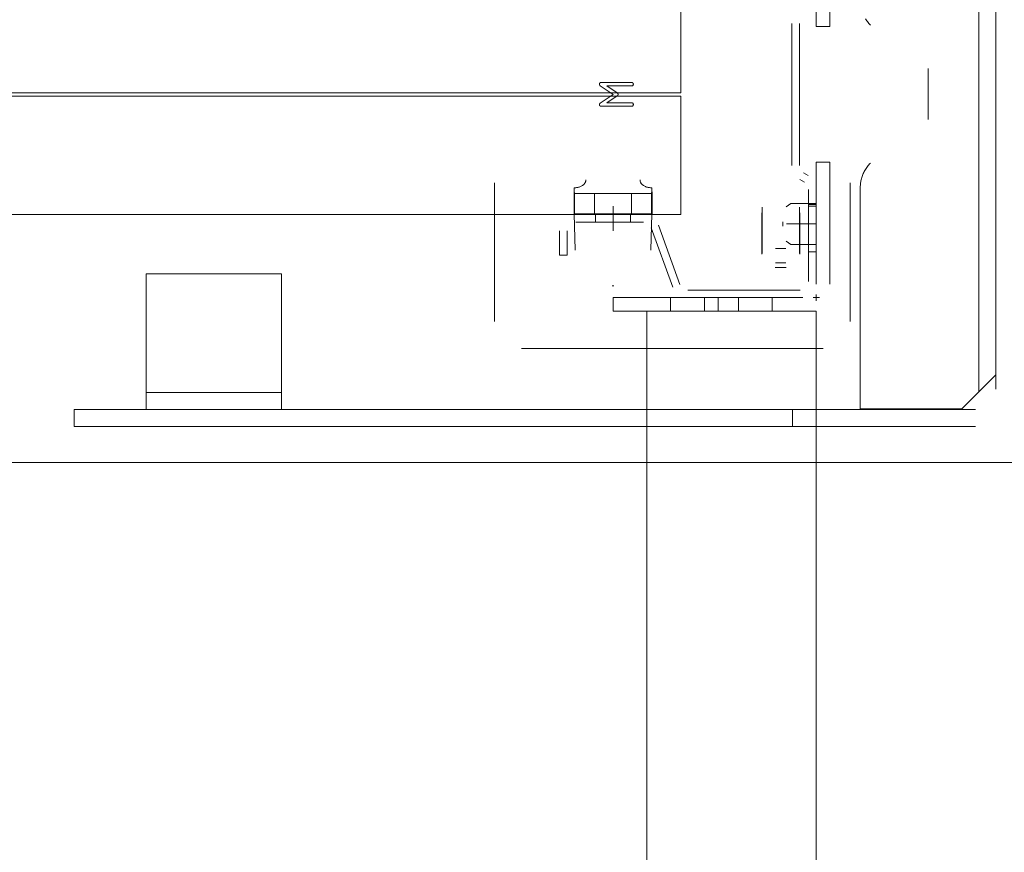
# Model space of a CAD drawing. Header units: millimetres. Extents: x -12989 to 357906, y -50379 to 30884.
# Tile 158 of 256: x 11574 to 11864, y 5547 to 5793. Entities that reach past the tile are written whole.
import ezdxf

# ---------------------------------------------------------------- set-up
doc = ezdxf.new("R2010")
doc.units = ezdxf.units.MM
doc.header["$MEASUREMENT"] = 0
doc.linetypes.add('MITTE2', pattern=[112.5, 75, -12.5, 12.5, -12.5])
doc.layers.add('Nowe_A_WYM_ZEWNETRZNE', color=7, linetype='Continuous')
for name, color, linetype, lineweight in [('Nowe_A_WYM_ZEWNETRZNE_Nr_pióra__1', 7, 'Continuous', 13), ('Nowe_A_WYM_ZEWNETRZNE_Nr_pióra__45', 7, 'Continuous', 15), ('Nowe_A_WYM_ZEWNETRZNE_Nr_pióra__85', 7, 'Continuous', 13), ('Nowe_REGAŁY_Nr_pióra__18', 9, 'Continuous', 13)]:
    doc.layers.add(name, color=color, linetype=linetype, lineweight=lineweight)
doc.styles.add('STYL_AUTOMATYCZNY_3', font='arial.ttf')
doc.dimstyles.new('STYL_AUTOMATYCZNY__1', dxfattribs={"dimtxt": 139.999998, "dimasz": 71.25, "dimexe": 0.18, "dimexo": 0.0625, "dimgap": 0, "dimtad": 1, "dimtih": 1, "dimtoh": 1, "dimdec": 0, "dimlfac": 0.1, "dimzin": 0, "dimdsep": 46, "dimtxsty": 'STYL_AUTOMATYCZNY_3', "dimblk": 'ARROWHEAD_6', "dimblk1": 'ARROWHEAD_6', "dimblk2": 'ARROWHEAD_6', "dimcen": 0.09, "dimse1": 1, "dimse2": 1, "dimclrd": 7, "dimclre": 7, "dimclrt": 7, "dimadec": 0, "dimazin": 0, "dimtfac": 1, "dimtdec": 4, "dimtmove": 0, "dimatfit": 3, "dimfxl": 0, "dimtolj": 1, "dimtzin": 0, "dimarcsym": 0})
doc.dimstyles.new('STYL_AUTOMATYCZNY__2', dxfattribs={"dimtxt": 139.999998, "dimasz": 71.25, "dimexe": 0.18, "dimexo": 0.0625, "dimgap": 0, "dimtad": 1, "dimdec": 0, "dimlfac": 0.1, "dimzin": 0, "dimdsep": 46, "dimtxsty": 'STYL_AUTOMATYCZNY_3', "dimblk": 'ARROWHEAD_6', "dimblk1": 'ARROWHEAD_6', "dimblk2": 'ARROWHEAD_6', "dimcen": 0.09, "dimse1": 1, "dimse2": 1, "dimclrd": 7, "dimclre": 7, "dimclrt": 7, "dimadec": 0, "dimazin": 0, "dimtfac": 1, "dimtdec": 4, "dimtmove": 0, "dimatfit": 3, "dimfxl": 0, "dimtolj": 1, "dimtzin": 0, "dimarcsym": 0})

# ---------------------------------------------------------------- blocks, each defined once
blk = doc.blocks.new('*D267')
at = {"layer": 'Nowe_A_WYM_ZEWNETRZNE_Nr_pióra__45', "color": 7, "linetype": 'Continuous', "lineweight": 15}
for p, q in [((-1341.01, 187.5), (-1266.01, 112.5)), ((-1341.01, 37.5), (-1266.01, -37.5))]:
    blk.add_line(p, q, dxfattribs=at)
at = {"layer": 'Nowe_A_WYM_ZEWNETRZNE_Nr_pióra__85', "color": 7, "linetype": 'Continuous', "lineweight": 13}
for p, q in [((-1303.51, 150), (-1303.51, 6849.85)), ((-1233.2, 150), (-1373.83, 150)), ((-1303.51, 0), (-1303.51, 150)), ((-1233.2, 0), (-1373.83, 0)), ((-1303.51, -56.25), (-1303.51, 0))]:
    blk.add_line(p, q, dxfattribs=at)
at = {"layer": 'Nowe_A_WYM_ZEWNETRZNE_Nr_pióra__1', "color": 7, "lineweight": 13, "insert": (-1331.51, -251.06), "char_height": 140, "attachment_point": 7, "rotation": 90, "style": 'STYL_AUTOMATYCZNY_3'}
blk.add_mtext('\\A1;{\\pql;\\fArial|b0|i0|c238|p0;\\W1.000000;15}', dxfattribs=at)
blk = doc.blocks.new('ARROWHEAD_6')
at = {"color": 0, "linetype": 'Continuous', "lineweight": 0}
for p, q in [((-0.5, -0.5), (0.5, 0.5)), ((0, 0), (-1, 0))]:
    blk.add_line(p, q, dxfattribs=at)
blk = doc.blocks.new('*D268')
at = {"layer": 'Nowe_A_WYM_ZEWNETRZNE_Nr_pióra__45', "color": 7, "linetype": 'Continuous', "lineweight": 15}
blk.add_line((-1341.01, 187.5), (-1266.01, 112.5), dxfattribs=at)
at = {"layer": 'Nowe_A_WYM_ZEWNETRZNE_Nr_pióra__85', "color": 7, "linetype": 'Continuous', "lineweight": 13}
blk.add_line((-1303.51, 150), (-1303.51, 6849.85), dxfattribs=at)
blk = doc.blocks.new('*D269')
at = {"layer": 'Nowe_A_WYM_ZEWNETRZNE_Nr_pióra__45', "color": 7, "linetype": 'Continuous', "lineweight": 15}
for p, q in [((-1341.01, 6887.35), (-1266.01, 6812.35)), ((-1341.01, 187.5), (-1266.01, 112.5))]:
    blk.add_line(p, q, dxfattribs=at)
at = {"layer": 'Nowe_A_WYM_ZEWNETRZNE_Nr_pióra__85', "color": 7, "linetype": 'Continuous', "lineweight": 13}
for p, q in [((-1233.2, 6849.85), (-1373.83, 6849.85)), ((-1303.51, 150), (-1303.51, 6849.85))]:
    blk.add_line(p, q, dxfattribs=at)
at = {"layer": 'Nowe_A_WYM_ZEWNETRZNE_Nr_pióra__1', "color": 7, "lineweight": 13, "char_height": 140, "attachment_point": 7, "rotation": 90, "style": 'STYL_AUTOMATYCZNY_3'}
for s, insert in [('\\A1;{\\pql;\\fArial|b0|i0|c238|p0;\\W1.000000;15}', (-1331.51, 6598.78)), ('\\A1;{\\pql;\\fArial|b0|i0|c238|p0;\\W1.000000;670}', (-1331.51, 3232.97))]:
    blk.add_mtext(s, dxfattribs=dict(at, insert=insert))
blk = doc.blocks.new('*D279')
at = {"layer": 'Nowe_A_WYM_ZEWNETRZNE_Nr_pióra__45', "color": 7, "linetype": 'Continuous', "lineweight": 15}
for p, q in [((5753.24, 5699.85), (5678.24, 5624.85)), ((36387.5, 5699.85), (36312.5, 5624.85))]:
    blk.add_line(p, q, dxfattribs=at)
at = {"layer": 'Nowe_A_WYM_ZEWNETRZNE_Nr_pióra__85', "color": 7, "linetype": 'Continuous', "lineweight": 13}
for p, q in [((5715.74, 5592.04), (5715.74, 5732.66)), ((36350, 5592.04), (36350, 5732.66)), ((5715.74, 5662.35), (36350, 5662.35))]:
    blk.add_line(p, q, dxfattribs=at)
at = {"layer": 'Nowe_A_WYM_ZEWNETRZNE_Nr_pióra__1', "color": 7, "lineweight": 13, "char_height": 140, "attachment_point": 7, "style": 'STYL_AUTOMATYCZNY_3'}
for s, insert in [('\\A1;{\\pql;\\fArial|b0|i0|c238|p0;\\W1.000000;3\xa0063}', (20685.85, 5690.35)), ('\\A1;{\\pql;\\fArial|b0|i0|c238|p0;\\W1.000000;15}', (36098.94, 5690.35))]:
    blk.add_mtext(s, dxfattribs=dict(at, insert=insert))
blk = doc.blocks.new('*D325')
at = {"layer": 'Nowe_A_WYM_ZEWNETRZNE_Nr_pióra__45', "color": 7, "linetype": 'Continuous', "lineweight": 15}
for p, q in [((5753.24, -1542.08), (5678.24, -1617.08)), ((36387.5, -1542.08), (36312.5, -1617.08))]:
    blk.add_line(p, q, dxfattribs=at)
at = {"layer": 'Nowe_A_WYM_ZEWNETRZNE_Nr_pióra__85', "color": 7, "linetype": 'Continuous', "lineweight": 13}
for p, q in [((5715.74, -1649.9), (5715.74, -1509.27)), ((36350, -1649.9), (36350, -1509.27)), ((5715.74, -1579.58), (36350, -1579.58))]:
    blk.add_line(p, q, dxfattribs=at)
at = {"layer": 'Nowe_A_WYM_ZEWNETRZNE_Nr_pióra__1', "color": 7, "lineweight": 13, "char_height": 140, "attachment_point": 7, "style": 'STYL_AUTOMATYCZNY_3'}
for s, insert in [('\\A1;{\\pql;\\fArial|b0|i0|c238|p0;\\W1.000000;3\xa0063}', (20685.85, -1551.58)), ('\\A1;{\\pql;\\fArial|b0|i0|c238|p0;\\W1.000000;15}', (36098.94, -1551.58))]:
    blk.add_mtext(s, dxfattribs=dict(at, insert=insert))
blk = doc.blocks.new('*D327')
at = {"layer": 'Nowe_A_WYM_ZEWNETRZNE_Nr_pióra__45', "color": 7, "linetype": 'Continuous', "lineweight": 15}
for p, q in [((36387.5, -1542.08), (36312.5, -1617.08)), ((36462.5, -1617.08), (36537.5, -1542.08))]:
    blk.add_line(p, q, dxfattribs=at)
at = {"layer": 'Nowe_A_WYM_ZEWNETRZNE_Nr_pióra__85', "color": 7, "linetype": 'Continuous', "lineweight": 13}
for p, q in [((36350, -1649.9), (36350, -1509.27)), ((36500, -1649.9), (36500, -1509.27)), ((5715.74, -1579.58), (36350, -1579.58)), ((36350, -1579.58), (36500, -1579.58)), ((36500, -1579.58), (36556.25, -1579.58))]:
    blk.add_line(p, q, dxfattribs=at)

msp = doc.modelspace()

# ---------------------------------------------------------------- linework, layer by layer
at = {"layer": 'Nowe_REGAŁY_Nr_pióra__18', "color": 9, "linetype": 'Continuous', "lineweight": 13}
for p, q in [((11856.67, 5858.99), (11856.67, 5683.19)), ((11861.67, 5683.99), (11861.67, 5857.99)), ((11808.67, 5826.99), (11808.67, 5790.99)), ((11812.67, 5790.99), (11812.67, 5826.99)), ((11801.42, 5750.02), (11801.42, 5791.96)), ((11801.42, 5750.02), (11801.42, 5791.96)), ((11803.67, 5791.96), (11803.67, 5750.02)), ((11803.67, 5791.96), (11803.67, 5750.02)), ((11812.67, 5790.99), (11808.67, 5790.99)), ((11841.67, 5778.59), (11841.67, 5763.59)), ((11748.76, 5770.99), (11744.89, 5773.56)), ((11748.76, 5770.99), (11744.89, 5773.56)), ((11745.17, 5774.49), (11754.17, 5774.49)), ((11745.17, 5774.49), (11754.17, 5774.49)), ((11746.81, 5773.48), (11749.86, 5771.45)), ((11754.17, 5773.48), (11746.81, 5773.48)), ((11746.81, 5773.48), (11749.86, 5771.45)), ((11754.17, 5773.48), (11746.81, 5773.48)), ((11744.92, 5768.43), (11748.76, 5770.99)), ((11744.92, 5768.43), (11748.76, 5770.99)), ((11749.86, 5770.52), (11746.81, 5768.49)), ((11749.86, 5770.52), (11746.81, 5768.49)), ((11754.17, 5767.49), (11745.17, 5767.49)), ((11754.17, 5767.49), (11745.17, 5767.49)), ((11746.81, 5768.49), (11754.17, 5768.49)), ((11746.81, 5768.49), (11754.17, 5768.49)), ((11808.67, 5714.99), (11808.67, 5750.99)), ((11812.67, 5750.99), (11808.67, 5750.99)), ((11812.67, 5750.99), (11812.67, 5714.99)), ((11805.17, 5745.11), (11803.79, 5745.91)), ((11805.17, 5745.11), (11803.79, 5745.91)), ((11804.92, 5747.85), (11806.29, 5747.06)), ((11804.92, 5747.85), (11806.29, 5747.06)), ((11713.67, 5703.99), (11713.67, 5744.84)), ((11713.67, 5703.99), (11713.67, 5744.84)), ((11760.14, 5739.96), (11760.14, 5743.42)), ((11760.14, 5739.96), (11760.14, 5743.42)), ((11806.42, 5715.74), (11806.42, 5742.95)), ((11806.42, 5715.74), (11806.42, 5742.95)), ((11808.67, 5742.95), (11808.67, 5715.74)), ((11808.67, 5742.95), (11808.67, 5715.74)), ((11818.67, 5744.84), (11818.67, 5703.99)), ((11818.67, 5744.84), (11818.67, 5703.99)), ((11821.67, 5743.59), (11821.67, 5678.19)), ((11737.16, 5735.73), (11737.16, 5742.24)), ((11737.16, 5735.73), (11737.16, 5742.24)), ((11737.31, 5741.73), (11737.31, 5735.73)), ((11737.71, 5741.73), (11737.31, 5741.73)), ((11737.31, 5741.73), (11737.31, 5735.73)), ((11737.71, 5741.73), (11737.31, 5741.73)), ((11737.71, 5741.73), (11748.61, 5741.73)), ((11737.71, 5741.73), (11748.61, 5741.73)), ((11743.17, 5735.73), (11743.17, 5741.73)), ((11743.17, 5735.73), (11743.17, 5741.73)), ((11748.73, 5741.73), (11748.61, 5741.73)), ((11748.73, 5741.73), (11748.61, 5741.73)), ((11748.73, 5741.73), (11759.62, 5741.73)), ((11748.73, 5741.73), (11759.62, 5741.73)), ((11754.17, 5735.73), (11754.17, 5741.73)), ((11754.17, 5735.73), (11754.17, 5741.73)), ((11760.03, 5741.73), (11759.62, 5741.73)), ((11760.03, 5741.73), (11759.62, 5741.73)), ((11760.03, 5741.53), (11760.03, 5735.73)), ((11760.03, 5741.53), (11760.03, 5735.73)), ((11760.18, 5742.23), (11760.18, 5735.73)), ((11760.18, 5742.23), (11760.18, 5735.73)), ((11792.66, 5736.06), (11792.66, 5737.73)), ((11792.66, 5737.73), (11792.67, 5737.73)), ((11792.66, 5736.06), (11792.66, 5737.73)), ((11792.66, 5737.73), (11792.67, 5737.73)), ((11792.67, 5737.73), (11792.67, 5737.72)), ((11792.67, 5737.73), (11792.67, 5737.72)), ((11792.67, 5737.72), (11792.67, 5734.89)), ((11792.67, 5737.72), (11792.67, 5734.89)), ((11801.12, 5738.79), (11799.74, 5737.8)), ((11808.67, 5738.79), (11801.12, 5738.79)), ((11803.67, 5737.73), (11803.68, 5737.73)), ((11803.67, 5737.72), (11803.67, 5737.73)), ((11803.67, 5737.73), (11803.68, 5737.73)), ((11803.67, 5737.72), (11803.67, 5737.73)), ((11803.67, 5737.72), (11803.67, 5734.89)), ((11803.67, 5737.72), (11803.67, 5734.89)), ((11803.68, 5737.73), (11803.68, 5736.06)), ((11803.68, 5737.73), (11803.68, 5736.06)), ((11806.42, 5738.49), (11808.67, 5738.49)), ((11806.42, 5738.49), (11808.67, 5738.49)), ((11806.42, 5737.99), (11808.67, 5737.99)), ((11806.42, 5737.99), (11808.67, 5737.99)), ((11737.17, 5735.73), (11737.16, 5735.73)), ((11737.17, 5735.73), (11737.16, 5735.73)), ((11737.54, 5724.96), (11737.17, 5735.73)), ((11737.54, 5724.96), (11737.17, 5735.73)), ((11737.71, 5735.73), (11737.31, 5735.73)), ((11737.71, 5735.73), (11737.31, 5735.73)), ((11737.67, 5735.49), (11757.62, 5735.49)), ((11737.67, 5735.49), (11757.62, 5735.49)), ((11748.61, 5735.73), (11737.71, 5735.73)), ((11748.61, 5735.73), (11737.71, 5735.73)), ((11743.52, 5733.24), (11743.52, 5735.49)), ((11743.52, 5733.24), (11743.52, 5735.49)), ((11748.73, 5735.73), (11748.61, 5735.73)), ((11748.73, 5735.73), (11748.61, 5735.73)), ((11759.62, 5735.73), (11748.73, 5735.73)), ((11759.62, 5735.73), (11748.73, 5735.73)), ((11753.82, 5733.24), (11753.82, 5735.49)), ((11753.82, 5733.24), (11753.82, 5735.49)), ((11760.03, 5735.73), (11759.62, 5735.73)), ((11760.03, 5735.73), (11759.62, 5735.73)), ((11760.17, 5735.73), (11759.79, 5724.96)), ((11760.17, 5735.73), (11759.79, 5724.96)), ((11760.18, 5735.73), (11760.17, 5735.73)), ((11760.18, 5735.73), (11760.17, 5735.73)), ((11792.57, 5723.86), (11792.57, 5736.06)), ((11792.57, 5736.06), (11792.66, 5736.06)), ((11792.57, 5723.86), (11792.57, 5736.06)), ((11792.57, 5736.06), (11792.66, 5736.06)), ((11792.67, 5734.89), (11792.67, 5728.31)), ((11792.67, 5734.89), (11792.67, 5728.31)), ((11803.67, 5728.31), (11803.67, 5734.89)), ((11803.67, 5728.31), (11803.67, 5734.89)), ((11803.68, 5736.06), (11803.77, 5736.06)), ((11803.68, 5736.06), (11803.77, 5736.06)), ((11803.77, 5736.06), (11803.77, 5723.86)), ((11803.77, 5736.06), (11803.77, 5723.86)), ((11757.62, 5733.24), (11737.67, 5733.24)), ((11757.62, 5733.24), (11737.67, 5733.24)), ((11766.33, 5714.11), (11759.97, 5731.59)), ((11766.33, 5714.11), (11759.97, 5731.59)), ((11762.08, 5732.36), (11768.44, 5714.88)), ((11762.08, 5732.36), (11768.44, 5714.88)), ((11798.79, 5732.1), (11798.79, 5733.38)), ((11808.69, 5732.74), (11799.85, 5732.74)), ((11732.92, 5723.49), (11732.92, 5730.74)), ((11732.92, 5723.49), (11732.92, 5730.74)), ((11735.17, 5730.74), (11735.17, 5723.49)), ((11735.17, 5730.74), (11735.17, 5723.49)), ((11792.67, 5728.31), (11792.67, 5724.06)), ((11792.67, 5728.31), (11792.67, 5724.06)), ((11803.67, 5724.06), (11803.67, 5728.31)), ((11803.67, 5724.06), (11803.67, 5728.31)), ((11796.67, 5725.48), (11799.67, 5725.48)), ((11796.67, 5725.48), (11799.67, 5725.48)), ((11799.74, 5727.68), (11801.12, 5726.69)), ((11808.67, 5726.69), (11801.12, 5726.69)), ((11735.17, 5723.49), (11732.92, 5723.49)), ((11735.17, 5723.49), (11732.92, 5723.49)), ((11808.67, 5724.49), (11806.42, 5724.49)), ((11808.67, 5724.49), (11806.42, 5724.49)), ((11799.77, 5719.86), (11796.57, 5719.86)), ((11799.77, 5719.86), (11796.57, 5719.86)), ((11796.67, 5721.24), (11799.67, 5721.24)), ((11796.67, 5721.24), (11799.67, 5721.24)), ((11610.85, 5714.99), (11610.85, 5717.99)), ((11650.85, 5717.99), (11610.85, 5717.99)), ((11650.85, 5717.99), (11650.85, 5714.99)), ((11610.85, 5714.99), (11610.85, 5688.99)), ((11650.85, 5688.99), (11650.85, 5714.99)), ((11748.9, 5714.44), (11748.44, 5714.44)), ((11748.9, 5714.44), (11748.44, 5714.44)), ((11748.67, 5710.99), (11804.67, 5710.99)), ((11748.67, 5710.99), (11748.67, 5706.99)), ((11765.67, 5710.99), (11765.67, 5706.99)), ((11770.79, 5713.24), (11803.92, 5713.24)), ((11770.79, 5713.24), (11803.92, 5713.24)), ((11803.92, 5710.99), (11770.79, 5710.99)), ((11803.92, 5710.99), (11770.79, 5710.99)), ((11775.67, 5710.99), (11775.67, 5706.99)), ((11779.67, 5710.99), (11779.67, 5706.99)), ((11785.67, 5710.99), (11785.67, 5706.99)), ((11795.67, 5710.99), (11795.67, 5706.99)), ((11809.57, 5710.99), (11807.77, 5710.99)), ((11809.57, 5710.99), (11807.77, 5710.99)), ((11808.67, 5710.09), (11808.67, 5711.89)), ((11808.67, 5710.09), (11808.67, 5711.89)), ((11808.67, 5706.99), (11748.67, 5706.99)), ((11758.67, 3314.99), (11758.67, 5706.99)), ((11808.67, 3314.99), (11808.67, 5706.99)), ((11810.67, 5695.99), (11721.67, 5695.99)), ((11810.67, 5695.99), (11721.67, 5695.99)), ((11610.85, 5688.99), (11610.85, 5682.99)), ((11650.85, 5682.99), (11650.85, 5688.99)), ((11861.67, 5688.19), (11859.67, 5686.19)), ((11856.67, 5683.19), (11859.67, 5686.19)), ((11610.85, 5679.99), (11610.85, 5682.99)), ((11650.85, 5682.99), (11610.85, 5682.99)), ((11650.85, 5682.99), (11650.85, 5679.99)), ((11856.67, 5683.19), (11851.67, 5678.19)), ((11610.85, 5679.99), (11610.85, 5677.99)), ((11650.85, 5677.99), (11650.85, 5679.99)), ((11589.65, 5677.99), (11589.65, 5672.99)), ((11589.65, 5677.99), (11855.67, 5677.99)), ((11801.65, 5677.99), (11801.65, 5672.99)), ((11824.67, 5678.19), (11821.67, 5678.19)), ((11824.67, 5678.19), (11850.67, 5678.19)), ((11850.67, 5678.19), (11851.67, 5678.19)), ((11855.67, 5672.99), (11589.65, 5672.99))]:
    msp.add_line(p, q, dxfattribs=at)
at = {"layer": 'Nowe_REGAŁY_Nr_pióra__18', "color": 9, "linetype": 'MITTE2', "lineweight": 13}
msp.add_line((11748.67, 5730.74), (11748.67, 5737.99), dxfattribs=at)
msp.add_line((11748.67, 5730.74), (11748.67, 5737.99), dxfattribs=at)
at = {"layer": 'Nowe_REGAŁY_Nr_pióra__18', "color": 9, "linetype": 'Continuous', "lineweight": 13}
for points in [[(10748.67, 5771.49), (10748.67, 5806.49), (11768.67, 5806.49), (11768.67, 5771.49)], [(10748.67, 5771.49), (10748.67, 5806.49), (11768.67, 5806.49), (11768.67, 5771.49)], [(10748.67, 5735.49), (10748.67, 5770.49), (11768.67, 5770.49), (11768.67, 5735.49)], [(10748.67, 5735.49), (10748.67, 5770.49), (11768.67, 5770.49), (11768.67, 5735.49)]]:
    msp.add_lwpolyline(points, close=True, dxfattribs=at)
at = {"layer": 'Nowe_REGAŁY_Nr_pióra__18', "color": 9, "linetype": 'Continuous', "lineweight": 13, "flags": 128}
for points in [[(11823.17, 5793.32), (11823.35, 5793.03), (11823.55, 5792.75), (11823.75, 5792.48), (11823.96, 5792.21), (11824.19, 5791.95), (11824.42, 5791.7), (11824.67, 5791.45)], [(11744.67, 5773.99), (11744.67, 5774.03), (11744.67, 5774.07), (11744.67, 5774.1), (11744.68, 5774.14), (11744.69, 5774.17), (11744.7, 5774.2), (11744.71, 5774.24), (11744.72, 5774.26), (11744.74, 5774.29), (11744.75, 5774.32), (11744.77, 5774.34), (11744.79, 5774.36), (11744.81, 5774.38), (11744.84, 5774.4), (11744.86, 5774.42), (11744.89, 5774.43), (11744.92, 5774.44), (11744.95, 5774.46), (11744.98, 5774.46), (11745.01, 5774.47), (11745.05, 5774.48), (11745.09, 5774.48), (11745.13, 5774.49), (11745.17, 5774.49)], [(11744.67, 5773.99), (11744.67, 5774.03), (11744.67, 5774.07), (11744.67, 5774.1), (11744.68, 5774.14), (11744.69, 5774.17), (11744.7, 5774.2), (11744.71, 5774.24), (11744.72, 5774.26), (11744.74, 5774.29), (11744.75, 5774.32), (11744.77, 5774.34), (11744.79, 5774.36), (11744.81, 5774.38), (11744.84, 5774.4), (11744.86, 5774.42), (11744.89, 5774.43), (11744.92, 5774.44), (11744.95, 5774.46), (11744.98, 5774.46), (11745.01, 5774.47), (11745.05, 5774.48), (11745.09, 5774.48), (11745.13, 5774.49), (11745.17, 5774.49)], [(11744.89, 5773.56), (11744.87, 5773.57), (11744.85, 5773.58), (11744.84, 5773.6), (11744.82, 5773.61), (11744.81, 5773.63), (11744.79, 5773.64), (11744.78, 5773.66), (11744.77, 5773.67), (11744.75, 5773.69), (11744.74, 5773.71), (11744.73, 5773.72), (11744.72, 5773.74), (11744.71, 5773.76), (11744.71, 5773.78), (11744.7, 5773.8), (11744.69, 5773.81), (11744.69, 5773.83), (11744.68, 5773.85), (11744.68, 5773.88), (11744.67, 5773.9), (11744.67, 5773.92), (11744.67, 5773.94), (11744.67, 5773.96), (11744.67, 5773.99)], [(11744.89, 5773.56), (11744.87, 5773.57), (11744.85, 5773.58), (11744.84, 5773.6), (11744.82, 5773.61), (11744.81, 5773.63), (11744.79, 5773.64), (11744.78, 5773.66), (11744.77, 5773.67), (11744.75, 5773.69), (11744.74, 5773.71), (11744.73, 5773.72), (11744.72, 5773.74), (11744.71, 5773.76), (11744.71, 5773.78), (11744.7, 5773.8), (11744.69, 5773.81), (11744.69, 5773.83), (11744.68, 5773.85), (11744.68, 5773.88), (11744.67, 5773.9), (11744.67, 5773.92), (11744.67, 5773.94), (11744.67, 5773.96), (11744.67, 5773.99)], [(11754.17, 5774.49), (11754.21, 5774.49), (11754.25, 5774.48), (11754.28, 5774.48), (11754.32, 5774.47), (11754.35, 5774.46), (11754.38, 5774.46), (11754.42, 5774.44), (11754.44, 5774.43), (11754.47, 5774.42), (11754.5, 5774.4), (11754.52, 5774.38), (11754.54, 5774.36), (11754.56, 5774.34), (11754.58, 5774.32), (11754.6, 5774.29), (11754.61, 5774.26), (11754.62, 5774.24), (11754.64, 5774.2), (11754.64, 5774.17), (11754.65, 5774.14), (11754.66, 5774.1), (11754.66, 5774.07), (11754.67, 5774.03), (11754.67, 5773.99)], [(11754.17, 5774.49), (11754.21, 5774.49), (11754.25, 5774.48), (11754.28, 5774.48), (11754.32, 5774.47), (11754.35, 5774.46), (11754.38, 5774.46), (11754.42, 5774.44), (11754.44, 5774.43), (11754.47, 5774.42), (11754.5, 5774.4), (11754.52, 5774.38), (11754.54, 5774.36), (11754.56, 5774.34), (11754.58, 5774.32), (11754.6, 5774.29), (11754.61, 5774.26), (11754.62, 5774.24), (11754.64, 5774.2), (11754.64, 5774.17), (11754.65, 5774.14), (11754.66, 5774.1), (11754.66, 5774.07), (11754.67, 5774.03), (11754.67, 5773.99)], [(11754.67, 5773.99), (11754.67, 5773.94), (11754.66, 5773.91), (11754.66, 5773.87), (11754.65, 5773.83), (11754.64, 5773.8), (11754.64, 5773.77), (11754.62, 5773.74), (11754.61, 5773.71), (11754.6, 5773.68), (11754.58, 5773.66), (11754.56, 5773.63), (11754.54, 5773.61), (11754.52, 5773.59), (11754.5, 5773.57), (11754.47, 5773.56), (11754.44, 5773.54), (11754.42, 5773.53), (11754.38, 5773.52), (11754.35, 5773.51), (11754.32, 5773.5), (11754.28, 5773.49), (11754.25, 5773.49), (11754.21, 5773.49), (11754.17, 5773.48)], [(11754.67, 5773.99), (11754.67, 5773.94), (11754.66, 5773.91), (11754.66, 5773.87), (11754.65, 5773.83), (11754.64, 5773.8), (11754.64, 5773.77), (11754.62, 5773.74), (11754.61, 5773.71), (11754.6, 5773.68), (11754.58, 5773.66), (11754.56, 5773.63), (11754.54, 5773.61), (11754.52, 5773.59), (11754.5, 5773.57), (11754.47, 5773.56), (11754.44, 5773.54), (11754.42, 5773.53), (11754.38, 5773.52), (11754.35, 5773.51), (11754.32, 5773.5), (11754.28, 5773.49), (11754.25, 5773.49), (11754.21, 5773.49), (11754.17, 5773.48)], [(11749.86, 5771.45), (11749.89, 5771.44), (11749.91, 5771.42), (11749.93, 5771.4), (11749.96, 5771.38), (11749.98, 5771.37), (11750, 5771.35), (11750.01, 5771.33), (11750.03, 5771.31), (11750.05, 5771.29), (11750.06, 5771.27), (11750.08, 5771.25), (11750.09, 5771.24), (11750.1, 5771.22), (11750.11, 5771.2), (11750.12, 5771.18), (11750.13, 5771.16), (11750.14, 5771.14), (11750.15, 5771.12), (11750.15, 5771.1), (11750.16, 5771.07), (11750.16, 5771.05), (11750.17, 5771.03), (11750.17, 5771.01), (11750.17, 5770.99)], [(11749.86, 5771.45), (11749.89, 5771.44), (11749.91, 5771.42), (11749.93, 5771.4), (11749.96, 5771.38), (11749.98, 5771.37), (11750, 5771.35), (11750.01, 5771.33), (11750.03, 5771.31), (11750.05, 5771.29), (11750.06, 5771.27), (11750.08, 5771.25), (11750.09, 5771.24), (11750.1, 5771.22), (11750.11, 5771.2), (11750.12, 5771.18), (11750.13, 5771.16), (11750.14, 5771.14), (11750.15, 5771.12), (11750.15, 5771.1), (11750.16, 5771.07), (11750.16, 5771.05), (11750.17, 5771.03), (11750.17, 5771.01), (11750.17, 5770.99)], [(11750.17, 5770.99), (11750.17, 5770.97), (11750.17, 5770.95), (11750.16, 5770.92), (11750.16, 5770.9), (11750.15, 5770.88), (11750.15, 5770.86), (11750.14, 5770.84), (11750.13, 5770.82), (11750.12, 5770.8), (11750.11, 5770.78), (11750.1, 5770.76), (11750.09, 5770.74), (11750.08, 5770.72), (11750.06, 5770.7), (11750.05, 5770.68), (11750.03, 5770.66), (11750.01, 5770.64), (11750, 5770.62), (11749.98, 5770.6), (11749.96, 5770.59), (11749.93, 5770.57), (11749.91, 5770.55), (11749.89, 5770.53), (11749.86, 5770.52)], [(11750.17, 5770.99), (11750.17, 5770.97), (11750.17, 5770.95), (11750.16, 5770.92), (11750.16, 5770.9), (11750.15, 5770.88), (11750.15, 5770.86), (11750.14, 5770.84), (11750.13, 5770.82), (11750.12, 5770.8), (11750.11, 5770.78), (11750.1, 5770.76), (11750.09, 5770.74), (11750.08, 5770.72), (11750.06, 5770.7), (11750.05, 5770.68), (11750.03, 5770.66), (11750.01, 5770.64), (11750, 5770.62), (11749.98, 5770.6), (11749.96, 5770.59), (11749.93, 5770.57), (11749.91, 5770.55), (11749.89, 5770.53), (11749.86, 5770.52)], [(11744.67, 5767.99), (11744.67, 5768.02), (11744.67, 5768.04), (11744.67, 5768.06), (11744.67, 5768.08), (11744.68, 5768.1), (11744.68, 5768.12), (11744.69, 5768.14), (11744.69, 5768.16), (11744.7, 5768.18), (11744.71, 5768.2), (11744.72, 5768.22), (11744.73, 5768.24), (11744.74, 5768.25), (11744.75, 5768.27), (11744.76, 5768.29), (11744.78, 5768.31), (11744.79, 5768.32), (11744.81, 5768.34), (11744.82, 5768.36), (11744.84, 5768.37), (11744.86, 5768.39), (11744.88, 5768.4), (11744.9, 5768.42), (11744.92, 5768.43)], [(11744.67, 5767.99), (11744.67, 5768.02), (11744.67, 5768.04), (11744.67, 5768.06), (11744.67, 5768.08), (11744.68, 5768.1), (11744.68, 5768.12), (11744.69, 5768.14), (11744.69, 5768.16), (11744.7, 5768.18), (11744.71, 5768.2), (11744.72, 5768.22), (11744.73, 5768.24), (11744.74, 5768.25), (11744.75, 5768.27), (11744.76, 5768.29), (11744.78, 5768.31), (11744.79, 5768.32), (11744.81, 5768.34), (11744.82, 5768.36), (11744.84, 5768.37), (11744.86, 5768.39), (11744.88, 5768.4), (11744.9, 5768.42), (11744.92, 5768.43)], [(11745.17, 5767.49), (11745.13, 5767.49), (11745.09, 5767.5), (11745.05, 5767.5), (11745.01, 5767.51), (11744.98, 5767.51), (11744.95, 5767.52), (11744.92, 5767.53), (11744.89, 5767.55), (11744.86, 5767.56), (11744.84, 5767.58), (11744.81, 5767.6), (11744.79, 5767.62), (11744.77, 5767.64), (11744.75, 5767.66), (11744.74, 5767.69), (11744.72, 5767.71), (11744.71, 5767.74), (11744.7, 5767.77), (11744.69, 5767.81), (11744.68, 5767.84), (11744.67, 5767.88), (11744.67, 5767.91), (11744.67, 5767.95), (11744.67, 5767.99)], [(11745.17, 5767.49), (11745.13, 5767.49), (11745.09, 5767.5), (11745.05, 5767.5), (11745.01, 5767.51), (11744.98, 5767.51), (11744.95, 5767.52), (11744.92, 5767.53), (11744.89, 5767.55), (11744.86, 5767.56), (11744.84, 5767.58), (11744.81, 5767.6), (11744.79, 5767.62), (11744.77, 5767.64), (11744.75, 5767.66), (11744.74, 5767.69), (11744.72, 5767.71), (11744.71, 5767.74), (11744.7, 5767.77), (11744.69, 5767.81), (11744.68, 5767.84), (11744.67, 5767.88), (11744.67, 5767.91), (11744.67, 5767.95), (11744.67, 5767.99)], [(11754.17, 5768.49), (11754.21, 5768.49), (11754.25, 5768.49), (11754.28, 5768.49), (11754.32, 5768.48), (11754.35, 5768.47), (11754.38, 5768.46), (11754.42, 5768.45), (11754.44, 5768.44), (11754.47, 5768.42), (11754.5, 5768.41), (11754.52, 5768.39), (11754.54, 5768.37), (11754.56, 5768.35), (11754.58, 5768.32), (11754.6, 5768.3), (11754.61, 5768.27), (11754.62, 5768.24), (11754.64, 5768.21), (11754.64, 5768.18), (11754.65, 5768.15), (11754.66, 5768.11), (11754.66, 5768.07), (11754.67, 5768.03), (11754.67, 5767.99)], [(11754.17, 5768.49), (11754.21, 5768.49), (11754.25, 5768.49), (11754.28, 5768.49), (11754.32, 5768.48), (11754.35, 5768.47), (11754.38, 5768.46), (11754.42, 5768.45), (11754.44, 5768.44), (11754.47, 5768.42), (11754.5, 5768.41), (11754.52, 5768.39), (11754.54, 5768.37), (11754.56, 5768.35), (11754.58, 5768.32), (11754.6, 5768.3), (11754.61, 5768.27), (11754.62, 5768.24), (11754.64, 5768.21), (11754.64, 5768.18), (11754.65, 5768.15), (11754.66, 5768.11), (11754.66, 5768.07), (11754.67, 5768.03), (11754.67, 5767.99)], [(11754.67, 5767.99), (11754.67, 5767.95), (11754.66, 5767.91), (11754.66, 5767.88), (11754.65, 5767.84), (11754.64, 5767.81), (11754.64, 5767.77), (11754.62, 5767.74), (11754.61, 5767.71), (11754.6, 5767.69), (11754.58, 5767.66), (11754.56, 5767.64), (11754.54, 5767.62), (11754.52, 5767.6), (11754.5, 5767.58), (11754.47, 5767.56), (11754.44, 5767.55), (11754.42, 5767.53), (11754.38, 5767.52), (11754.35, 5767.51), (11754.32, 5767.51), (11754.28, 5767.5), (11754.25, 5767.5), (11754.21, 5767.49), (11754.17, 5767.49)], [(11754.67, 5767.99), (11754.67, 5767.95), (11754.66, 5767.91), (11754.66, 5767.88), (11754.65, 5767.84), (11754.64, 5767.81), (11754.64, 5767.77), (11754.62, 5767.74), (11754.61, 5767.71), (11754.6, 5767.69), (11754.58, 5767.66), (11754.56, 5767.64), (11754.54, 5767.62), (11754.52, 5767.6), (11754.5, 5767.58), (11754.47, 5767.56), (11754.44, 5767.55), (11754.42, 5767.53), (11754.38, 5767.52), (11754.35, 5767.51), (11754.32, 5767.51), (11754.28, 5767.5), (11754.25, 5767.5), (11754.21, 5767.49), (11754.17, 5767.49)], [(11824.67, 5750.73), (11824.42, 5750.48), (11824.19, 5750.23), (11823.96, 5749.97), (11823.75, 5749.7), (11823.55, 5749.43), (11823.35, 5749.15), (11823.17, 5748.86), (11823, 5748.57), (11822.83, 5748.27), (11822.68, 5747.98), (11822.54, 5747.67), (11822.41, 5747.36), (11822.29, 5747.05), (11822.18, 5746.74), (11822.08, 5746.43), (11821.99, 5746.11), (11821.91, 5745.79), (11821.85, 5745.47), (11821.79, 5745.15), (11821.75, 5744.84), (11821.71, 5744.52), (11821.69, 5744.21), (11821.67, 5743.9), (11821.67, 5743.59)], [(11740.66, 5745.73), (11740.65, 5745.57), (11740.63, 5745.41), (11740.59, 5745.25), (11740.54, 5745.1), (11740.47, 5744.95), (11740.39, 5744.8), (11740.3, 5744.66), (11740.19, 5744.53), (11740.07, 5744.4), (11739.94, 5744.28), (11739.8, 5744.16), (11739.64, 5744.06), (11739.48, 5743.96), (11739.3, 5743.87), (11739.12, 5743.78), (11738.92, 5743.71), (11738.72, 5743.64), (11738.52, 5743.59), (11738.31, 5743.54), (11738.09, 5743.5), (11737.87, 5743.47), (11737.65, 5743.45), (11737.42, 5743.43), (11737.19, 5743.43)], [(11740.66, 5745.73), (11740.65, 5745.57), (11740.63, 5745.41), (11740.59, 5745.25), (11740.54, 5745.1), (11740.47, 5744.95), (11740.39, 5744.8), (11740.3, 5744.66), (11740.19, 5744.53), (11740.07, 5744.4), (11739.94, 5744.28), (11739.8, 5744.16), (11739.64, 5744.06), (11739.48, 5743.96), (11739.3, 5743.87), (11739.12, 5743.78), (11738.92, 5743.71), (11738.72, 5743.64), (11738.52, 5743.59), (11738.31, 5743.54), (11738.09, 5743.5), (11737.87, 5743.47), (11737.65, 5743.45), (11737.42, 5743.43), (11737.19, 5743.43)], [(11760.14, 5743.42), (11759.91, 5743.43), (11759.69, 5743.44), (11759.46, 5743.46), (11759.24, 5743.49), (11759.02, 5743.53), (11758.81, 5743.58), (11758.6, 5743.64), (11758.4, 5743.7), (11758.21, 5743.78), (11758.02, 5743.86), (11757.85, 5743.95), (11757.68, 5744.05), (11757.53, 5744.16), (11757.38, 5744.27), (11757.25, 5744.39), (11757.13, 5744.52), (11757.02, 5744.66), (11756.93, 5744.8), (11756.85, 5744.95), (11756.78, 5745.1), (11756.73, 5745.25), (11756.7, 5745.41), (11756.67, 5745.57), (11756.67, 5745.73)], [(11760.14, 5743.42), (11759.91, 5743.43), (11759.69, 5743.44), (11759.46, 5743.46), (11759.24, 5743.49), (11759.02, 5743.53), (11758.81, 5743.58), (11758.6, 5743.64), (11758.4, 5743.7), (11758.21, 5743.78), (11758.02, 5743.86), (11757.85, 5743.95), (11757.68, 5744.05), (11757.53, 5744.16), (11757.38, 5744.27), (11757.25, 5744.39), (11757.13, 5744.52), (11757.02, 5744.66), (11756.93, 5744.8), (11756.85, 5744.95), (11756.78, 5745.1), (11756.73, 5745.25), (11756.7, 5745.41), (11756.67, 5745.57), (11756.67, 5745.73)], [(11737.19, 5743.43), (11737.2, 5743.3), (11737.2, 5743.17), (11737.2, 5743.05), (11737.21, 5742.94), (11737.21, 5742.82), (11737.21, 5742.72), (11737.22, 5742.61), (11737.22, 5742.52), (11737.23, 5742.42), (11737.23, 5742.34), (11737.24, 5742.26), (11737.24, 5742.18), (11737.25, 5742.11), (11737.25, 5742.04), (11737.26, 5741.98), (11737.26, 5741.93), (11737.27, 5741.88), (11737.27, 5741.84), (11737.28, 5741.81), (11737.28, 5741.78), (11737.29, 5741.76), (11737.29, 5741.74), (11737.3, 5741.73)], [(11737.19, 5743.43), (11737.2, 5743.3), (11737.2, 5743.17), (11737.2, 5743.05), (11737.21, 5742.94), (11737.21, 5742.82), (11737.21, 5742.72), (11737.22, 5742.61), (11737.22, 5742.52), (11737.23, 5742.42), (11737.23, 5742.34), (11737.24, 5742.26), (11737.24, 5742.18), (11737.25, 5742.11), (11737.25, 5742.04), (11737.26, 5741.98), (11737.26, 5741.93), (11737.27, 5741.88), (11737.27, 5741.84), (11737.28, 5741.81), (11737.28, 5741.78), (11737.29, 5741.76), (11737.29, 5741.74), (11737.3, 5741.73)], [(11760.14, 5743.42), (11760.14, 5743.29), (11760.13, 5743.17), (11760.13, 5743.05), (11760.13, 5742.93), (11760.12, 5742.82), (11760.12, 5742.71), (11760.11, 5742.61), (11760.11, 5742.51), (11760.11, 5742.42), (11760.1, 5742.33), (11760.1, 5742.25), (11760.09, 5742.18), (11760.09, 5742.11), (11760.08, 5742.04), (11760.08, 5741.98), (11760.07, 5741.93), (11760.07, 5741.88), (11760.06, 5741.84), (11760.06, 5741.81), (11760.05, 5741.78), (11760.04, 5741.76), (11760.04, 5741.74), (11760.03, 5741.73)], [(11760.14, 5743.42), (11760.14, 5743.29), (11760.13, 5743.17), (11760.13, 5743.05), (11760.13, 5742.93), (11760.12, 5742.82), (11760.12, 5742.71), (11760.11, 5742.61), (11760.11, 5742.51), (11760.11, 5742.42), (11760.1, 5742.33), (11760.1, 5742.25), (11760.09, 5742.18), (11760.09, 5742.11), (11760.08, 5742.04), (11760.08, 5741.98), (11760.07, 5741.93), (11760.07, 5741.88), (11760.06, 5741.84), (11760.06, 5741.81), (11760.05, 5741.78), (11760.04, 5741.76), (11760.04, 5741.74), (11760.03, 5741.73)], [(11760.03, 5735.73), (11760.04, 5735.76), (11760.04, 5735.8), (11760.05, 5735.86), (11760.06, 5735.93), (11760.06, 5736.01), (11760.07, 5736.12), (11760.07, 5736.23), (11760.08, 5736.36), (11760.08, 5736.51), (11760.09, 5736.67), (11760.09, 5736.85), (11760.1, 5737.04), (11760.1, 5737.24), (11760.11, 5737.46), (11760.11, 5737.69), (11760.11, 5737.93), (11760.12, 5738.19), (11760.12, 5738.46), (11760.13, 5738.73), (11760.13, 5739.02), (11760.13, 5739.32), (11760.14, 5739.64), (11760.14, 5739.96)], [(11760.03, 5735.73), (11760.04, 5735.76), (11760.04, 5735.8), (11760.05, 5735.86), (11760.06, 5735.93), (11760.06, 5736.01), (11760.07, 5736.12), (11760.07, 5736.23), (11760.08, 5736.36), (11760.08, 5736.51), (11760.09, 5736.67), (11760.09, 5736.85), (11760.1, 5737.04), (11760.1, 5737.24), (11760.11, 5737.46), (11760.11, 5737.69), (11760.11, 5737.93), (11760.12, 5738.19), (11760.12, 5738.46), (11760.13, 5738.73), (11760.13, 5739.02), (11760.13, 5739.32), (11760.14, 5739.64), (11760.14, 5739.96)]]:
    msp.add_lwpolyline(points, dxfattribs=at)

# ---------------------------------------------------------------- dimensions: what is measured, and where the dimension line sits
at = {"layer": 'Nowe_A_WYM_ZEWNETRZNE', "color": 7, "linetype": 'Continuous', "lineweight": 13}
for base, p1, p2, picture, middle in [((36350, 5662.35), (5715.74, 7500), (36350, 7500), '*D279', (20926.01, 5760.35)), ((36350, -1579.58), (5715.74, 7500), (36350, 150), '*D325', (20926.01, -1481.58)), ((36500, -1579.58), (36350, 7500), (36500, 7500), '*D327', (36205.48, -1481.58))]:
    dim = msp.add_linear_dim(base=base, p1=p1, p2=p2, dimstyle='STYL_AUTOMATYCZNY__1', dxfattribs=at)
    dim.commit()
    dim.dimension.update_dxf_attribs({"geometry": picture, "text_midpoint": middle, "dimtype": 160})
for base, p1, p2, picture, middle in [((-1303.51, 6849.85), (18000, 150), (2607.87, 6849.85), '*D269', (-1401.51, 3392.79)), ((-1303.51, 150), (18000, 0), (-350, 150), '*D267', (-1401.51, -144.52)), ((-1303.51453594, 150), (-350, 150), (18000, 150), '*D268', (-1401.51453487, 149.88141735))]:
    dim = msp.add_linear_dim(base=base, p1=p1, p2=p2, angle=90, dimstyle='STYL_AUTOMATYCZNY__2', dxfattribs=at)
    dim.commit()
    dim.dimension.update_dxf_attribs({"geometry": picture, "text_midpoint": middle, "dimtype": 160, "text_rotation": 90})

doc.saveas('drawing.dxf')
